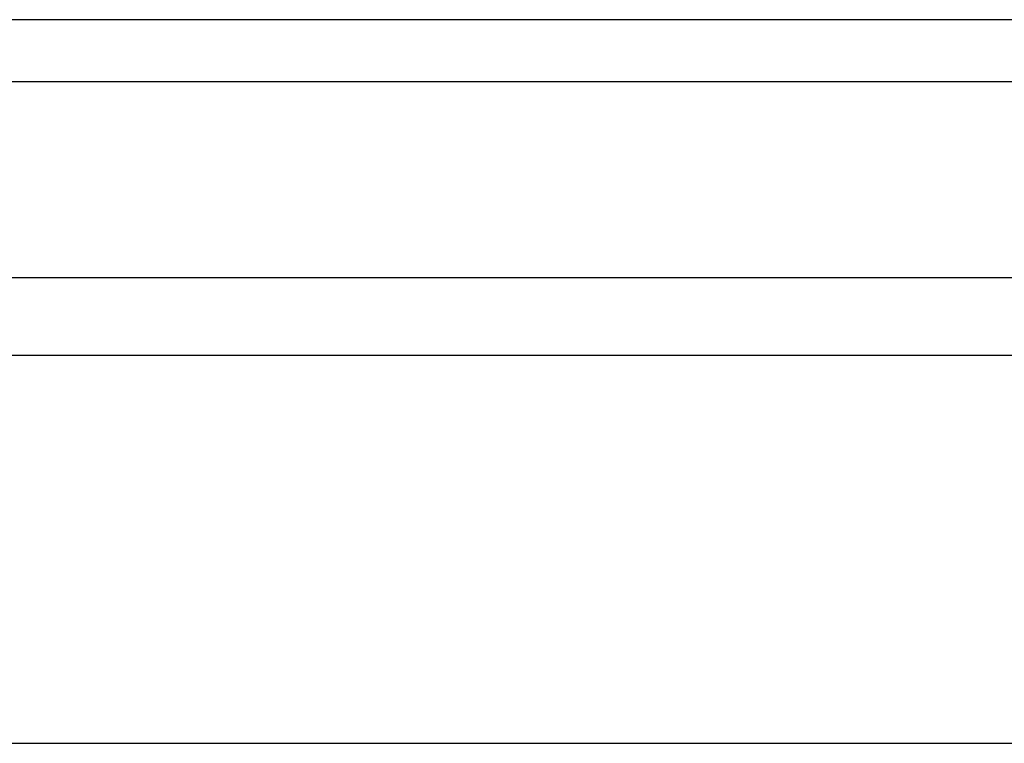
# Model space of a CAD drawing. Header units: inches. Extents: x 3 to 289, y 4 to 291.
# Tile 151 of 256: x 169.118 to 169.911, y 4.655 to 5.238. Entities that reach past the tile are written whole.
import ezdxf

# ---------------------------------------------------------------- set-up
doc = ezdxf.new("R2010")
doc.units = ezdxf.units.IN
doc.header["$LTSCALE"] = 0.5
doc.header["$MEASUREMENT"] = 0
doc.layers.add('PLOTVIEW1', color=7, linetype='Continuous')
doc.layers.add('STR_INS', color=8, linetype='Continuous')

msp = doc.modelspace()

# ---------------------------------------------------------------- linework, layer by layer
at = {"layer": 'PLOTVIEW1', "color": 97, "linetype": 'Continuous'}
for p, q in [((115.27195, 5.03022), (172.77195, 5.03022)), ((115.27195, 4.96772), (172.77195, 4.96772)), ((115.27195, 4.65522), (172.77195, 4.65522))]:
    msp.add_line(p, q, dxfattribs=at)
at = {"layer": 'STR_INS', "color": 4, "linetype": 'Continuous'}
for p, q in [((172.77195, 5.23773), (166.27201, 5.23773)), ((172.77195, 5.18773), (166.27201, 5.18773))]:
    msp.add_line(p, q, dxfattribs=at)

doc.saveas('drawing.dxf')
